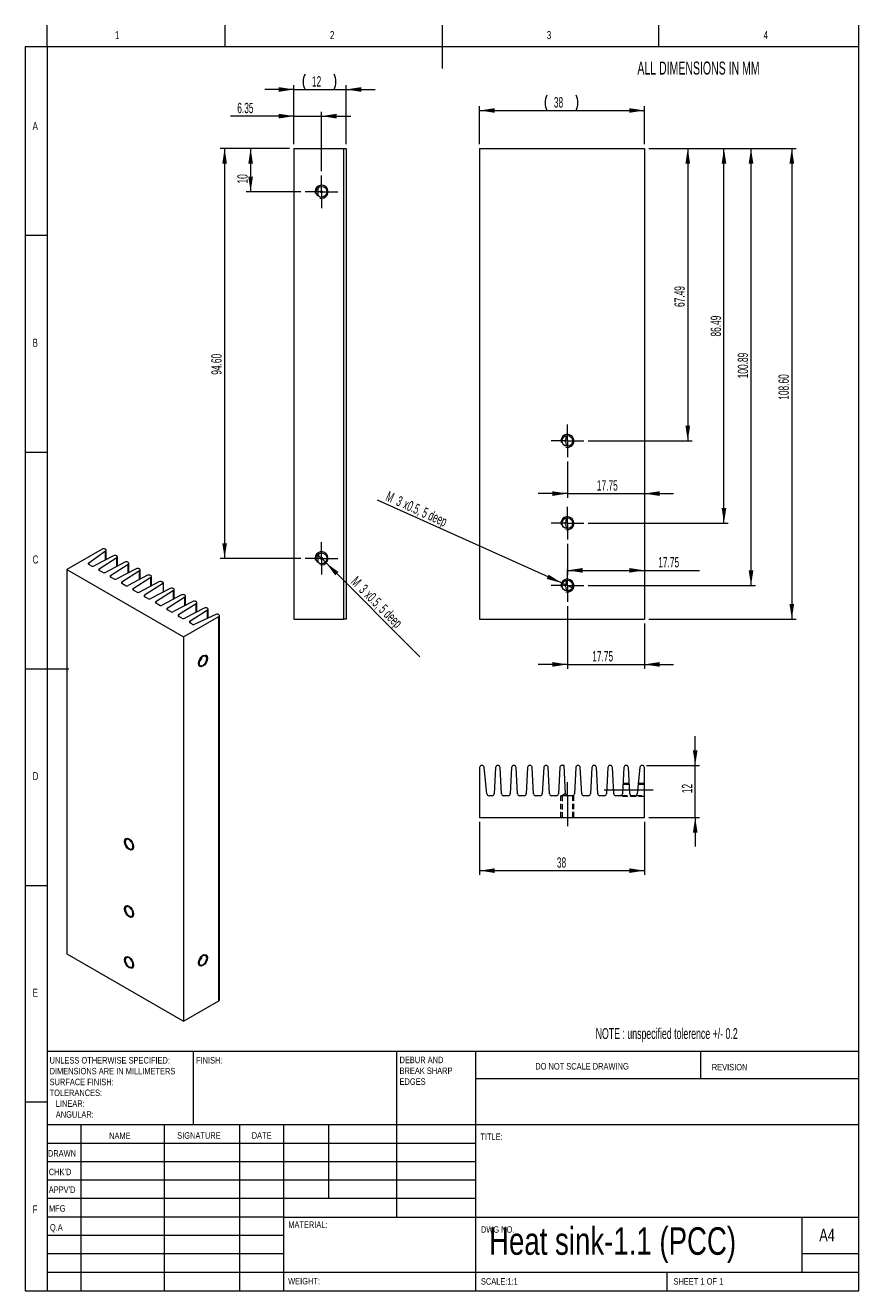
# Model space of a CAD drawing. Header units: millimetres. Extents: x 13 to 205, y 5 to 297.
import ezdxf

# ---------------------------------------------------------------- set-up
doc = ezdxf.new("R2010")
doc.units = ezdxf.units.MM
doc.linetypes.add('CENTERX2', pattern=[20.32, 12.7, -2.54, 2.54, -2.54])
doc.linetypes.add('HIDDEN', pattern=[1.905, 1.27, -0.635])
doc.styles.add('SLDTEXTSTYLE0', font='TXT', dxfattribs={"width": 0.605})
doc.styles.add('SLDTEXTSTYLE1', font='TXT', dxfattribs={"width": 0.75})
doc.styles.add('SLDTEXTSTYLE2', font='TXT', dxfattribs={"width": 0.6875})
doc.dimstyles.new('SLDDIMSTYLE0', dxfattribs={"dimtxt": 2.311487, "dimasz": 3.5, "dimexe": 0, "dimexo": 0.0625, "dimgap": 0.577872, "dimtad": 2, "dimrnd": 1e-09, "dimzin": 12, "dimdsep": 46, "dimtxsty": 'SLDTEXTSTYLE0', "dimsah": 1, "dimcen": 0.09, "dimadec": 0, "dimazin": 0, "dimtfac": 1, "dimtofl": 0, "dimtmove": 0, "dimatfit": 3, "dimfxl": 1, "dimtolj": 1, "dimtzin": 12, "dimarcsym": 0})
doc.dimstyles.new('SLDDIMSTYLE1', dxfattribs={"dimtxt": 2.311487, "dimasz": 3.5, "dimexe": 0, "dimexo": 0.0625, "dimgap": 0.577872, "dimtad": 2, "dimrnd": 1e-09, "dimzin": 12, "dimdsep": 46, "dimtxsty": 'SLDTEXTSTYLE0', "dimsah": 1, "dimcen": 0.09, "dimadec": 0, "dimazin": 0, "dimtfac": 1, "dimtofl": 0, "dimtmove": 0, "dimatfit": 3, "dimfxl": 1, "dimtolj": 1, "dimtzin": 12, "dimarcsym": 0})
doc.dimstyles.new('SLDDIMSTYLE2', dxfattribs={"dimtxt": 2.311487, "dimasz": 3.5, "dimexe": 0, "dimexo": 0.0625, "dimgap": 0.577872, "dimtad": 2, "dimrnd": 1e-09, "dimzin": 4, "dimdsep": 46, "dimtxsty": 'SLDTEXTSTYLE0', "dimsah": 1, "dimcen": 0.09, "dimadec": 0, "dimazin": 0, "dimtfac": 1, "dimtofl": 0, "dimtmove": 0, "dimatfit": 3, "dimfxl": 1, "dimtolj": 1, "dimtzin": 12, "dimarcsym": 0})
doc.dimstyles.new('SLDDIMSTYLE3', dxfattribs={"dimtxt": 2.311487, "dimasz": 3.5, "dimexe": 0, "dimexo": 0.0625, "dimgap": 0.577872, "dimtad": 2, "dimrnd": 1e-09, "dimzin": 12, "dimdsep": 46, "dimtxsty": 'SLDTEXTSTYLE0', "dimsah": 1, "dimcen": 0.09, "dimadec": 0, "dimazin": 0, "dimtfac": 1, "dimtmove": 0, "dimatfit": 3, "dimfxl": 1, "dimtolj": 1, "dimtzin": 12, "dimarcsym": 0})

# ---------------------------------------------------------------- blocks, each defined once
blk = doc.blocks.new('SW_NOTE_0')
at = {"color": 0, "linetype": 'Continuous', "lineweight": 0, "char_height": 1.5, "attachment_point": 1, "style": 'SLDTEXTSTYLE1'}
for s, insert in [('DEBUR AND ', (0, 1.93)), ('BREAK SHARP ', (0, -0.57)), ('EDGES', (0, -3.07))]:
    blk.add_mtext(s, dxfattribs=dict(at, insert=insert))
blk = doc.blocks.new('SW_NOTE_1')
at = {"color": 0, "linetype": 'Continuous', "lineweight": 0, "char_height": 1.5, "attachment_point": 1, "style": 'SLDTEXTSTYLE1'}
for s, insert in [('UNLESS OTHERWISE SPECIFIED:', (0, 1.93)), ('DIMENSIONS ARE IN MILLIMETERS', (0, -0.57)), ('TOLERANCES:', (0, -5.57)), ('SURFACE FINISH:', (0, -3.07)), ('   LINEAR:', (0, -8.07)), ('   ANGULAR:', (0, -10.57))]:
    blk.add_mtext(s, dxfattribs=dict(at, insert=insert))
blk = doc.blocks.new('*D3')
at = {"color": 7, "linetype": 'Continuous', "lineweight": 0}
for p, q in [((117.58, 113.2), (117.58, 100.93)), ((155.58, 113.2), (155.58, 100.93)), ((117.58, 101.93), (155.58, 101.93))]:
    blk.add_line(p, q, dxfattribs=at)
for points in [[(117.58, 101.93), (121.08, 101.39), (121.08, 102.47)], [(155.58, 101.93), (152.08, 102.47), (152.08, 101.39)]]:
    blk.add_solid(points, dxfattribs=at)
at = {"color": 7, "linetype": 'Continuous', "lineweight": 0, "insert": (135.4, 105), "char_height": 2.381, "attachment_point": 1, "style": 'SLDTEXTSTYLE0'}
blk.add_mtext('38', dxfattribs=at)
blk = doc.blocks.new('*D4')
at = {"color": 7, "linetype": 'Continuous', "lineweight": 0}
for p, q in [((167.3, 126.2), (167.3, 132.93)), ((156.03, 126.2), (168.3, 126.2)), ((167.3, 114.2), (167.3, 126.2)), ((156.58, 114.2), (168.3, 114.2)), ((167.3, 114.2), (167.3, 107.47))]:
    blk.add_line(p, q, dxfattribs=at)
for points in [[(167.3, 126.2), (167.84, 129.7), (166.76, 129.7)], [(167.3, 114.2), (166.76, 110.7), (167.84, 110.7)]]:
    blk.add_solid(points, dxfattribs=at)
at = {"color": 7, "linetype": 'Continuous', "lineweight": 0, "insert": (164.23, 119.8), "char_height": 2.381, "attachment_point": 1, "rotation": 90, "style": 'SLDTEXTSTYLE0'}
blk.add_mtext('12', dxfattribs=at)
blk = doc.blocks.new('*D5')
at = {"color": 7, "linetype": 'Continuous', "lineweight": 0}
for p, q in [((156.58, 268.59), (190.58, 268.59)), ((189.58, 268.59), (189.58, 159.99)), ((156.58, 159.99), (190.58, 159.99))]:
    blk.add_line(p, q, dxfattribs=at)
for points in [[(189.58, 268.59), (189.04, 265.09), (190.12, 265.09)], [(189.58, 159.99), (190.12, 163.49), (189.04, 163.49)]]:
    blk.add_solid(points, dxfattribs=at)
at = {"color": 7, "linetype": 'Continuous', "lineweight": 0, "insert": (186.51, 210.59), "char_height": 2.381, "attachment_point": 1, "rotation": 90, "style": 'SLDTEXTSTYLE0'}
blk.add_mtext('108.60', dxfattribs=at)
blk = doc.blocks.new('*D6')
at = {"color": 7, "linetype": 'Continuous', "lineweight": 0}
for p, q in [((156.58, 268.59), (166.58, 268.59)), ((165.58, 268.59), (165.58, 201.1)), ((142.58, 201.1), (166.58, 201.1))]:
    blk.add_line(p, q, dxfattribs=at)
for points in [[(165.58, 268.59), (165.04, 265.09), (166.12, 265.09)], [(165.58, 201.1), (166.12, 204.6), (165.04, 204.6)]]:
    blk.add_solid(points, dxfattribs=at)
at = {"color": 7, "linetype": 'Continuous', "lineweight": 0, "insert": (162.51, 232), "char_height": 2.381, "attachment_point": 1, "rotation": 90, "style": 'SLDTEXTSTYLE0'}
blk.add_mtext('67.49', dxfattribs=at)
blk = doc.blocks.new('*D7')
at = {"color": 7, "linetype": 'Continuous', "lineweight": 0}
for p, q in [((156.58, 268.59), (174.93, 268.59)), ((173.93, 182.1), (173.93, 268.59)), ((142.58, 182.1), (174.93, 182.1))]:
    blk.add_line(p, q, dxfattribs=at)
for points in [[(173.93, 268.59), (173.4, 265.09), (174.47, 265.09)], [(173.93, 182.1), (174.47, 185.6), (173.4, 185.6)]]:
    blk.add_solid(points, dxfattribs=at)
at = {"color": 7, "linetype": 'Continuous', "lineweight": 0, "insert": (170.86, 225.18), "char_height": 2.381, "attachment_point": 1, "rotation": 90, "style": 'SLDTEXTSTYLE0'}
blk.add_mtext('86.49', dxfattribs=at)
blk = doc.blocks.new('*D8')
at = {"color": 7, "linetype": 'Continuous', "lineweight": 0}
for p, q in [((156.58, 268.59), (181.17, 268.59)), ((180.17, 167.7), (180.17, 268.59)), ((142.58, 167.7), (181.17, 167.7))]:
    blk.add_line(p, q, dxfattribs=at)
for points in [[(180.17, 268.59), (179.63, 265.09), (180.71, 265.09)], [(180.17, 167.7), (180.71, 171.2), (179.63, 171.2)]]:
    blk.add_solid(points, dxfattribs=at)
at = {"color": 7, "linetype": 'Continuous', "lineweight": 0, "insert": (177.1, 215.54), "char_height": 2.381, "attachment_point": 1, "rotation": 90, "style": 'SLDTEXTSTYLE0'}
blk.add_mtext('100.89', dxfattribs=at)
blk = doc.blocks.new('*D9')
at = {"color": 7, "linetype": 'Continuous', "lineweight": 0}
for p, q in [((137.83, 196.35), (137.83, 187.94)), ((137.83, 188.94), (131.1, 188.94)), ((137.83, 188.94), (155.58, 188.94)), ((155.58, 188.94), (162.31, 188.94))]:
    blk.add_line(p, q, dxfattribs=at)
for points in [[(137.83, 188.94), (134.33, 189.48), (134.33, 188.4)], [(155.58, 188.94), (159.08, 188.4), (159.08, 189.48)]]:
    blk.add_solid(points, dxfattribs=at)
at = {"color": 7, "linetype": 'Continuous', "lineweight": 0, "insert": (144.61, 192.01), "char_height": 2.381, "attachment_point": 1, "style": 'SLDTEXTSTYLE0'}
blk.add_mtext('17.75', dxfattribs=at)
blk = doc.blocks.new('*D10')
at = {"color": 7, "linetype": 'Continuous', "lineweight": 0}
for p, q in [((137.83, 162.95), (137.83, 148.52)), ((155.58, 158.99), (155.58, 148.52)), ((137.83, 149.52), (131.1, 149.52)), ((137.83, 149.52), (155.58, 149.52)), ((155.58, 149.52), (162.31, 149.52))]:
    blk.add_line(p, q, dxfattribs=at)
for points in [[(137.83, 149.52), (134.33, 150.06), (134.33, 148.98)], [(155.58, 149.52), (159.08, 148.98), (159.08, 150.06)]]:
    blk.add_solid(points, dxfattribs=at)
at = {"color": 7, "linetype": 'Continuous', "lineweight": 0, "insert": (143.55, 152.59), "char_height": 2.381, "attachment_point": 1, "style": 'SLDTEXTSTYLE0'}
blk.add_mtext('17.75', dxfattribs=at)
blk = doc.blocks.new('*D11')
at = {"color": 7, "linetype": 'Continuous', "lineweight": 0}
for p, q in [((137.83, 177.35), (137.83, 170.22)), ((137.83, 171.22), (155.58, 171.22)), ((155.58, 171.22), (168.3, 171.22))]:
    blk.add_line(p, q, dxfattribs=at)
for points in [[(137.83, 171.22), (141.33, 170.69), (141.33, 171.76)], [(155.58, 171.22), (152.08, 171.76), (152.08, 170.69)]]:
    blk.add_solid(points, dxfattribs=at)
at = {"color": 7, "linetype": 'Continuous', "lineweight": 0, "insert": (158.78, 174.29), "char_height": 2.381, "attachment_point": 1, "style": 'SLDTEXTSTYLE0'}
blk.add_mtext('17.75', dxfattribs=at)
blk = doc.blocks.new('*D12')
at = {"color": 7, "linetype": 'Continuous', "lineweight": 0}
for q in [(93.99, 187.44), (139.2, 167.08)]:
    blk.add_line((136.46, 168.32), q, dxfattribs=at)
blk.add_solid([(136.46, 168.32), (133.49, 170.24), (133.05, 169.26)], dxfattribs=at)
at = {"color": 7, "linetype": 'Continuous', "lineweight": 0, "attachment_point": 1, "rotation": 335.7555, "style": 'SLDTEXTSTYLE0'}
for s, insert, char_height in [('M', (96.69, 189.59), 2.38), ('3', (99.1, 188.5), 2.38), ('x0.5, 5 deep', (100.71, 187.78), 2.3813)]:
    blk.add_mtext(s, dxfattribs=dict(at, insert=insert, char_height=char_height))
blk = doc.blocks.new('*D13')
at = {"color": 7, "linetype": 'Continuous', "lineweight": 0}
for p, q in [((117.58, 269.59), (117.58, 278.34)), ((155.58, 269.59), (155.58, 278.34)), ((117.58, 277.34), (155.58, 277.34))]:
    blk.add_line(p, q, dxfattribs=at)
for centre, start, end in [((136.66, 279.12), 153.4349, 206.5651), ((136.26, 279.12), 333.4349, 26.5651)]:
    blk.add_arc(centre, 3.97, start, end, dxfattribs=at)
for points in [[(117.58, 277.34), (121.08, 276.81), (121.08, 277.88)], [(155.58, 277.34), (152.08, 277.88), (152.08, 276.81)]]:
    blk.add_solid(points, dxfattribs=at)
at = {"color": 7, "linetype": 'Continuous', "lineweight": 0, "insert": (134.7, 280.41), "char_height": 2.381, "attachment_point": 1, "style": 'SLDTEXTSTYLE0'}
blk.add_mtext('38', dxfattribs=at)
blk = doc.blocks.new('SW_CENTERMARKSYMBOL_0')
at = {"color": 0, "linetype": 'Continuous', "lineweight": 0}
for p, q in [((0, 2.5), (0, 3.75)), ((-2.5, 0), (-3.75, 0)), ((0, 0), (-2.5, 0)), ((0, 0), (0, 2.5)), ((0, 0), (0, -2.5)), ((0, 0), (2.5, 0)), ((2.5, 0), (3.75, 0)), ((0, -2.5), (0, -3.75))]:
    blk.add_line(p, q, dxfattribs=at)
blk = doc.blocks.new('SW_CENTERMARKSYMBOL_1')
at = {"color": 0, "linetype": 'Continuous', "lineweight": 0}
for p, q in [((0, 2.5), (0, 3.75)), ((-2.5, 0), (-3.75, 0)), ((0, 0), (-2.5, 0)), ((0, 0), (0, 2.5)), ((0, 0), (0, -2.5)), ((0, 0), (2.5, 0)), ((2.5, 0), (3.75, 0)), ((0, -2.5), (0, -3.75))]:
    blk.add_line(p, q, dxfattribs=at)
blk = doc.blocks.new('SW_CENTERMARKSYMBOL_2')
at = {"color": 0, "linetype": 'Continuous', "lineweight": 0}
for p, q in [((0, 2.5), (0, 3.75)), ((-2.5, 0), (-3.75, 0)), ((0, 0), (-2.5, 0)), ((0, 0), (0, 2.5)), ((0, 0), (0, -2.5)), ((0, 0), (2.5, 0)), ((2.5, 0), (3.75, 0)), ((0, -2.5), (0, -3.75))]:
    blk.add_line(p, q, dxfattribs=at)
blk = doc.blocks.new('*D17')
at = {"color": 7, "linetype": 'Continuous', "lineweight": 0}
for p, q in [((74.76, 282.19), (68.03, 282.19)), ((74.76, 269.59), (74.76, 283.19)), ((74.76, 282.19), (86.76, 282.19)), ((86.76, 269.59), (86.76, 283.19)), ((86.76, 282.19), (93.5, 282.19))]:
    blk.add_line(p, q, dxfattribs=at)
for centre, start, end in [((80.86, 283.97), 153.4349, 206.5651), ((80.47, 283.97), 333.4349, 26.5651)]:
    blk.add_arc(centre, 3.97, start, end, dxfattribs=at)
for points in [[(74.76, 282.19), (71.26, 282.73), (71.26, 281.66)], [(86.76, 282.19), (90.26, 281.66), (90.26, 282.73)]]:
    blk.add_solid(points, dxfattribs=at)
at = {"color": 7, "linetype": 'Continuous', "lineweight": 0, "insert": (78.9, 285.26), "char_height": 2.381, "attachment_point": 1, "style": 'SLDTEXTSTYLE0'}
blk.add_mtext('12', dxfattribs=at)
blk = doc.blocks.new('*D18')
at = {"color": 7, "linetype": 'Continuous', "lineweight": 0}
for p, q in [((73.76, 268.59), (63.76, 268.59)), ((64.76, 268.59), (64.76, 258.59)), ((76.36, 258.59), (63.76, 258.59))]:
    blk.add_line(p, q, dxfattribs=at)
for points in [[(64.76, 268.59), (64.23, 265.09), (65.3, 265.09)], [(64.76, 258.59), (65.3, 262.09), (64.23, 262.09)]]:
    blk.add_solid(points, dxfattribs=at)
at = {"color": 7, "linetype": 'Continuous', "lineweight": 0, "insert": (61.69, 260.49), "char_height": 2.381, "attachment_point": 1, "rotation": 90, "style": 'SLDTEXTSTYLE0'}
blk.add_mtext('10', dxfattribs=at)
blk = doc.blocks.new('*D19')
at = {"color": 7, "linetype": 'Continuous', "lineweight": 0}
for p, q in [((73.76, 268.59), (57.76, 268.59)), ((58.76, 268.59), (58.76, 173.99)), ((76.36, 173.99), (57.76, 173.99))]:
    blk.add_line(p, q, dxfattribs=at)
for points in [[(58.76, 268.59), (58.23, 265.09), (59.3, 265.09)], [(58.76, 173.99), (59.3, 177.49), (58.23, 177.49)]]:
    blk.add_solid(points, dxfattribs=at)
at = {"color": 7, "linetype": 'Continuous', "lineweight": 0, "insert": (55.69, 216.37), "char_height": 2.381, "attachment_point": 1, "rotation": 90, "style": 'SLDTEXTSTYLE0'}
blk.add_mtext('94.60', dxfattribs=at)
blk = doc.blocks.new('*D20')
at = {"color": 7, "linetype": 'Continuous', "lineweight": 0}
for q in [(80.05, 175.05), (103.82, 151.29)]:
    blk.add_line((82.18, 172.93), q, dxfattribs=at)
blk.add_solid([(82.18, 172.93), (84.27, 170.07), (85.03, 170.84)], dxfattribs=at)
at = {"color": 7, "linetype": 'Continuous', "lineweight": 0, "attachment_point": 1, "rotation": 315, "style": 'SLDTEXTSTYLE0'}
for s, insert, char_height in [('M', (89.4, 170.04), 2.38), ('3', (91.27, 168.17), 2.38), ('x0.5, 5 deep', (92.52, 166.92), 2.3813)]:
    blk.add_mtext(s, dxfattribs=dict(at, insert=insert, char_height=char_height))
blk = doc.blocks.new('*D21')
at = {"color": 7, "linetype": 'Continuous', "lineweight": 0}
for p, q in [((74.76, 276.04), (60.09, 276.04)), ((74.76, 269.59), (74.76, 277.04)), ((74.76, 276.04), (81.11, 276.04)), ((81.11, 263.34), (81.11, 277.04)), ((81.11, 276.04), (87.85, 276.04))]:
    blk.add_line(p, q, dxfattribs=at)
for points in [[(74.76, 276.04), (71.26, 276.58), (71.26, 275.5)], [(81.11, 276.04), (84.61, 275.5), (84.61, 276.58)]]:
    blk.add_solid(points, dxfattribs=at)
at = {"color": 7, "linetype": 'Continuous', "lineweight": 0, "insert": (61.68, 279.11), "char_height": 2.381, "attachment_point": 1, "style": 'SLDTEXTSTYLE0'}
blk.add_mtext('6.35', dxfattribs=at)
blk = doc.blocks.new('SW_CENTERMARKSYMBOL_3')
at = {"color": 0, "linetype": 'Continuous', "lineweight": 0}
for p, q in [((0, 2.5), (0, 3.75)), ((-2.5, 0), (-3.75, 0)), ((0, 0), (-2.5, 0)), ((0, 0), (0, 2.5)), ((0, 0), (0, -2.5)), ((0, 0), (2.5, 0)), ((2.5, 0), (3.75, 0)), ((0, -2.5), (0, -3.75))]:
    blk.add_line(p, q, dxfattribs=at)
blk = doc.blocks.new('SW_CENTERMARKSYMBOL_4')
at = {"color": 0, "linetype": 'Continuous', "lineweight": 0}
for p, q in [((0, 2.5), (0, 3.75)), ((-2.5, 0), (-3.75, 0)), ((0, 0), (-2.5, 0)), ((0, 0), (0, 2.5)), ((0, 0), (0, -2.5)), ((0, 0), (2.5, 0)), ((2.5, 0), (3.75, 0)), ((0, -2.5), (0, -3.75))]:
    blk.add_line(p, q, dxfattribs=at)

msp = doc.modelspace()

# ---------------------------------------------------------------- linework, layer by layer
at = {"color": 7, "linetype": 'Continuous', "lineweight": 0}
for p, q in [((17.8, 292), (17.8, 297)), ((58.9, 292), (58.9, 297)), ((108.9, 297), (108.9, 287)), ((158.9, 292), (158.9, 297)), ((205, 292), (205, 297)), ((12.8, 292), (12.8, 5)), ((17.8, 292), (12.8, 292)), ((17.8, 292), (17.8, 5)), ((205, 292), (17.8, 292)), ((205, 5), (205, 292)), ((17.8, 248.5), (12.8, 248.5)), ((12.8, 198.5), (17.8, 198.5)), ((12.8, 148.5), (22.8, 148.5)), ((12.8, 98.5), (17.8, 98.5)), ((17.8, 60.25), (205, 60.25)), ((17.8, 60.25), (17.8, 5)), ((17.8, 60.25), (17.8, 5)), ((51.6, 43.25), (51.6, 60.25)), ((98.4, 60.25), (98.4, 22)), ((116.6, 60.25), (116.6, 5)), ((168.6, 53.875), (168.6, 60.25)), ((205, 53.875), (116.6, 53.875)), ((17.8, 48.5), (12.8, 48.5)), ((205, 43.25), (17.8, 43.25)), ((25.6, 43.25), (25.6, 5)), ((44.791, 43.25), (44.791, 5)), ((62.199, 43.25), (62.199, 5)), ((72.4, 5), (72.4, 43.25)), ((82.8, 26.25), (82.8, 43.25)), ((116.6, 39), (17.8, 39)), ((116.6, 34.75), (17.8, 34.75)), ((116.6, 30.5), (17.8, 30.5)), ((116.6, 26.25), (17.8, 26.25)), ((72.4, 22), (17.8, 22)), ((72.4, 22), (205, 22)), ((192, 9.25), (192, 22)), ((72.4, 17.75), (17.8, 17.75)), ((72.4, 13.5), (17.8, 13.5)), ((205, 13.5), (192, 13.5)), ((17.8, 9.25), (205, 9.25)), ((160.8, 5), (160.8, 9.25)), ((12.8, 5), (17.8, 5)), ((17.8, 5), (205, 5))]:
    msp.add_line(p, q, dxfattribs=at)
at = {"color": 7, "linetype": 'Continuous', "lineweight": 15}
for p, q in [((74.764, 268.59), (74.764, 159.99)), ((74.764, 268.59), (86.264, 268.59)), ((86.264, 159.99), (86.264, 268.59)), ((86.264, 268.59), (86.764, 268.59)), ((86.764, 268.59), (86.764, 159.99)), ((117.579, 268.59), (155.579, 268.59)), ((117.579, 268.59), (117.579, 159.99)), ((155.579, 268.59), (155.579, 159.99)), ((30.537, 176.101), (22.405, 171.406)), ((27.451, 172.941), (31.314, 175.694)), ((31.279, 176.08), (31.244, 176.101)), ((31.425, 173.713), (31.425, 175.876)), ((27.962, 172.28), (27.486, 172.555)), ((33.154, 174.611), (28.65, 172.27)), ((29.841, 171.582), (33.896, 174.183)), ((35.77, 173.101), (31.266, 170.76)), ((32.457, 170.072), (36.512, 172.672)), ((33.878, 174.58), (33.842, 174.601)), ((34.025, 172.193), (34.025, 174.376)), ((36.494, 173.069), (36.458, 173.09)), ((36.641, 170.683), (36.641, 172.865)), ((22.405, 171.406), (22.405, 82.73)), ((22.405, 171.406), (49.275, 155.894)), ((30.578, 170.77), (29.859, 171.185)), ((33.194, 169.26), (32.475, 169.675)), ((38.387, 171.59), (33.883, 169.249)), ((35.073, 168.562), (39.129, 171.162)), ((41.003, 170.08), (36.499, 167.739)), ((37.69, 167.051), (41.745, 169.651)), ((39.111, 171.559), (39.075, 171.58)), ((39.257, 169.173), (39.257, 171.355)), ((41.727, 170.049), (41.691, 170.07)), ((41.873, 167.662), (41.873, 169.845)), ((35.811, 167.749), (35.091, 168.165)), ((38.427, 166.239), (37.708, 166.654)), ((43.619, 168.57), (39.115, 166.228)), ((40.306, 165.541), (44.679, 168.345)), ((46.235, 167.059), (41.731, 164.718)), ((42.922, 164.031), (46.978, 166.631)), ((44.679, 168.345), (44.307, 168.559)), ((44.679, 166.25), (44.679, 168.345)), ((46.96, 167.028), (46.924, 167.049)), ((47.106, 164.641), (47.106, 166.824)), ((41.043, 164.729), (40.324, 165.144)), ((43.66, 163.218), (42.94, 163.633)), ((48.852, 165.549), (44.348, 163.208)), ((45.539, 162.52), (49.594, 165.12)), ((51.468, 164.039), (46.964, 161.697)), ((48.155, 161.01), (52.21, 163.61)), ((49.576, 165.518), (49.54, 165.538)), ((49.722, 163.131), (49.722, 165.314)), ((52.192, 164.007), (52.156, 164.028)), ((52.339, 161.621), (52.339, 163.803)), ((46.276, 161.708), (45.557, 162.123)), ((48.892, 160.197), (48.173, 160.613)), ((54.084, 162.528), (49.58, 160.187)), ((50.771, 159.5), (54.827, 162.1)), ((56.703, 161.038), (51.933, 158.808)), ((54.808, 162.497), (54.772, 162.518)), ((54.955, 160.22), (54.955, 162.293)), ((57.407, 160.997), (57.372, 161.017)), ((57.553, 72.117), (57.553, 160.793)), ((49.275, 155.894), (57.407, 160.589)), ((51.265, 158.828), (50.789, 159.102)), ((57.407, 71.912), (57.407, 160.589)), ((74.764, 159.99), (86.264, 159.99)), ((86.764, 159.99), (86.264, 159.99)), ((117.579, 159.99), (155.579, 159.99)), ((49.275, 155.894), (49.275, 67.218)), ((117.579, 125.704), (117.579, 114.204)), ((118.129, 126.204), (118.079, 126.204)), ((119.268, 119.651), (118.626, 125.756)), ((121.254, 125.73), (120.937, 119.677)), ((121.805, 126.204), (121.754, 126.204)), ((122.621, 119.677), (122.304, 125.73)), ((124.954, 125.73), (124.637, 119.677)), ((125.505, 126.204), (125.454, 126.204)), ((126.321, 119.677), (126.004, 125.73)), ((128.654, 125.73), (128.337, 119.677)), ((129.205, 126.204), (129.154, 126.204)), ((130.021, 119.677), (129.704, 125.73)), ((132.354, 125.73), (132.037, 119.677)), ((132.905, 126.204), (132.854, 126.204)), ((133.721, 119.677), (133.404, 125.73)), ((136.054, 125.73), (135.737, 119.677)), ((137.079, 126.204), (136.554, 126.204)), ((137.421, 119.677), (137.079, 126.204)), ((139.754, 125.73), (139.437, 119.677)), ((140.305, 126.204), (140.254, 126.204)), ((141.121, 119.677), (140.804, 125.73)), ((143.454, 125.73), (143.137, 119.677)), ((144.005, 126.204), (143.954, 126.204)), ((144.821, 119.677), (144.504, 125.73)), ((147.154, 125.73), (146.837, 119.677)), ((147.705, 126.204), (147.654, 126.204)), ((148.521, 119.677), (148.204, 125.73)), ((150.854, 125.73), (150.537, 119.677)), ((151.405, 126.204), (151.354, 126.204)), ((152.221, 119.677), (151.904, 125.73)), ((154.532, 125.756), (153.89, 119.651)), ((155.079, 126.204), (155.029, 126.204)), ((155.579, 114.204), (155.579, 125.704)), ((120.438, 119.204), (119.765, 119.204)), ((124.138, 119.204), (123.12, 119.204)), ((127.838, 119.204), (126.82, 119.204)), ((131.538, 119.204), (130.52, 119.204)), ((135.238, 119.204), (134.22, 119.204)), ((138.938, 119.204), (137.92, 119.204)), ((139.056, 119.218), (139.046, 119.223)), ((142.638, 119.204), (141.62, 119.204)), ((146.338, 119.204), (145.32, 119.204)), ((150.038, 119.204), (149.02, 119.204)), ((153.393, 119.204), (152.72, 119.204)), ((117.579, 114.204), (155.579, 114.204)), ((22.405, 82.73), (49.275, 67.218)), ((49.275, 67.218), (57.407, 71.912))]:
    msp.add_line(p, q, dxfattribs=at)
at = {"color": 110, "linetype": 'Continuous', "lineweight": 15}
for p, q in [((80.238, 259.482), (80.238, 257.699)), ((31.314, 173.655), (31.314, 175.694)), ((27.451, 172.941), (27.451, 172.577)), ((33.896, 172.127), (33.896, 174.183)), ((36.512, 170.616), (36.512, 172.672)), ((80.238, 174.882), (80.238, 173.099)), ((29.841, 171.582), (29.841, 171.196)), ((32.457, 170.072), (32.457, 169.686)), ((39.129, 169.106), (39.129, 171.162)), ((41.745, 167.595), (41.745, 169.651)), ((35.073, 168.562), (35.073, 168.175)), ((37.69, 167.051), (37.69, 166.665)), ((46.978, 164.575), (46.978, 166.631)), ((40.306, 165.541), (40.306, 165.155)), ((42.922, 164.031), (42.922, 163.644)), ((49.594, 163.064), (49.594, 165.12)), ((52.21, 161.554), (52.21, 163.61)), ((45.539, 162.52), (45.539, 162.134)), ((48.155, 161.01), (48.155, 160.624)), ((54.827, 160.16), (54.827, 162.1)), ((50.771, 159.5), (50.771, 159.113))]:
    msp.add_line(p, q, dxfattribs=at)
at = {"color": 7, "linetype": 'CENTERX2', "lineweight": 0}
for p, q in [((137.829, 119.204), (137.829, 122.383)), ((146.328, 120.554), (157.579, 120.554)), ((137.829, 119.204), (137.829, 112.204))]:
    msp.add_line(p, q, dxfattribs=at)
at = {"color": 7, "linetype": 'HIDDEN', "lineweight": 0}
for p, q in [((148.463, 120.779), (148.328, 120.554)), ((148.328, 120.554), (148.489, 120.285)), ((152.11, 121.804), (150.648, 121.804)), ((152.097, 122.054), (150.662, 122.054)), ((152.097, 122.054), (150.662, 122.054)), ((155.579, 121.804), (154.117, 121.804)), ((155.579, 122.054), (154.143, 122.054)), ((155.579, 122.054), (154.143, 122.054)), ((136.329, 114.204), (136.329, 119.204)), ((139.329, 119.204), (136.329, 119.204)), ((136.329, 114.204), (136.329, 119.204)), ((139.329, 119.204), (136.329, 119.204)), ((136.329, 114.204), (136.329, 119.204)), ((139.329, 119.204), (136.329, 119.204)), ((137.418, 119.707), (136.579, 119.204)), ((137.92, 119.204), (136.579, 119.204)), ((136.579, 119.204), (136.579, 114.204)), ((139.079, 119.204), (138.938, 119.204)), ((139.079, 119.204), (139.056, 119.218)), ((139.079, 114.204), (139.079, 119.204)), ((139.329, 114.204), (139.329, 119.204)), ((139.329, 114.204), (139.329, 119.204)), ((139.329, 114.204), (139.329, 119.204)), ((150.341, 119.304), (152.417, 119.304)), ((150.579, 119.054), (150.579, 119.304)), ((150.579, 119.054), (150.579, 119.304)), ((155.579, 119.054), (150.579, 119.054)), ((155.579, 119.054), (150.579, 119.054)), ((153.701, 119.304), (155.579, 119.304))]:
    msp.add_line(p, q, dxfattribs=at)
at = {"color": 7, "linetype": 'Continuous', "lineweight": 15, "flags": 128}
for points in [[(31.314, 175.694), (31.365, 175.738), (31.401, 175.787), (31.421, 175.838), (31.425, 175.891), (31.412, 175.943), (31.382, 175.994), (31.338, 176.04), (31.279, 176.08)], [(27.486, 172.555), (27.428, 172.596), (27.383, 172.642), (27.354, 172.692), (27.34, 172.744), (27.344, 172.797), (27.364, 172.848), (27.4, 172.897), (27.451, 172.941)], [(54.649, 150.831), (54.619, 151.078), (54.531, 151.273), (54.39, 151.404), (54.207, 151.46), (53.994, 151.439), (53.765, 151.342), (53.536, 151.175), (53.323, 150.95), (53.14, 150.682), (53, 150.39), (52.911, 150.092), (52.881, 149.811), (52.911, 149.564), (53, 149.369), (53.14, 149.239), (53.323, 149.182), (53.536, 149.203), (53.765, 149.3), (53.994, 149.467), (54.207, 149.692), (54.39, 149.96), (54.531, 150.253), (54.619, 150.55), (54.649, 150.831)], [(37.608, 107.521), (37.578, 107.803), (37.489, 108.1), (37.349, 108.393), (37.166, 108.661), (36.953, 108.886), (36.724, 109.052), (36.495, 109.15), (36.282, 109.171), (36.099, 109.114), (35.958, 108.984), (35.87, 108.789), (35.84, 108.542), (35.87, 108.26), (35.958, 107.963), (36.099, 107.671), (36.282, 107.403), (36.495, 107.178), (36.724, 107.011), (36.953, 106.914), (37.166, 106.893), (37.349, 106.949), (37.489, 107.079), (37.578, 107.275), (37.608, 107.521)], [(37.608, 92.007), (37.578, 92.289), (37.489, 92.586), (37.349, 92.878), (37.166, 93.146), (36.953, 93.371), (36.724, 93.538), (36.495, 93.635), (36.282, 93.657), (36.099, 93.6), (35.958, 93.47), (35.87, 93.274), (35.84, 93.028), (35.87, 92.746), (35.958, 92.449), (36.099, 92.157), (36.282, 91.889), (36.495, 91.664), (36.724, 91.497), (36.953, 91.399), (37.166, 91.378), (37.349, 91.435), (37.489, 91.565), (37.578, 91.76), (37.608, 92.007)], [(37.608, 80.249), (37.578, 80.531), (37.489, 80.828), (37.349, 81.12), (37.166, 81.388), (36.953, 81.613), (36.724, 81.78), (36.495, 81.877), (36.282, 81.898), (36.099, 81.842), (35.958, 81.711), (35.87, 81.516), (35.84, 81.27), (35.87, 80.988), (35.958, 80.691), (36.099, 80.398), (36.282, 80.13), (36.495, 79.905), (36.724, 79.739), (36.953, 79.641), (37.166, 79.62), (37.349, 79.677), (37.489, 79.807), (37.578, 80.002), (37.608, 80.249)], [(54.649, 81.752), (54.619, 81.999), (54.531, 82.194), (54.39, 82.324), (54.207, 82.381), (53.994, 82.36), (53.765, 82.262), (53.536, 82.096), (53.323, 81.871), (53.14, 81.603), (53, 81.31), (52.911, 81.013), (52.881, 80.732), (52.911, 80.485), (53, 80.29), (53.14, 80.159), (53.323, 80.103), (53.536, 80.124), (53.765, 80.221), (53.994, 80.388), (54.207, 80.613), (54.39, 80.881), (54.531, 81.173), (54.619, 81.47), (54.649, 81.752)]]:
    msp.add_lwpolyline(points, dxfattribs=at)
at = {"color": 7, "linetype": 'Continuous', "lineweight": 0, "flags": 128}
for points in [[(54.826, 150.933), (54.745, 150.418), (54.515, 149.888), (54.171, 149.424), (53.765, 149.096), (53.359, 148.955), (53.015, 149.022), (52.785, 149.287), (52.704, 149.709), (52.785, 150.224), (53.015, 150.754), (53.359, 151.218), (53.765, 151.546), (54.171, 151.687), (54.515, 151.62), (54.745, 151.356), (54.826, 150.933)], [(36.724, 106.807), (36.318, 107.134), (35.974, 107.599), (35.744, 108.129), (35.663, 108.644), (35.744, 109.066), (35.974, 109.331), (36.318, 109.398), (36.724, 109.257), (37.13, 108.929), (37.474, 108.465), (37.704, 107.935), (37.785, 107.419), (37.704, 106.997), (37.474, 106.733), (37.13, 106.666), (36.724, 106.807)], [(36.724, 91.293), (36.318, 91.62), (35.974, 92.084), (35.744, 92.614), (35.663, 93.13), (35.744, 93.552), (35.974, 93.816), (36.318, 93.883), (36.724, 93.742), (37.13, 93.415), (37.474, 92.951), (37.704, 92.42), (37.785, 91.905), (37.704, 91.483), (37.474, 91.218), (37.13, 91.152), (36.724, 91.293)], [(36.724, 79.534), (36.318, 79.862), (35.974, 80.326), (35.744, 80.856), (35.663, 81.372), (35.744, 81.794), (35.974, 82.058), (36.318, 82.125), (36.724, 81.984), (37.13, 81.657), (37.474, 81.192), (37.704, 80.662), (37.785, 80.147), (37.704, 79.725), (37.474, 79.46), (37.13, 79.393), (36.724, 79.534)], [(54.826, 81.854), (54.745, 81.339), (54.515, 80.809), (54.171, 80.345), (53.765, 80.017), (53.359, 79.876), (53.015, 79.943), (52.785, 80.207), (52.704, 80.629), (52.785, 81.145), (53.015, 81.675), (53.359, 82.139), (53.765, 82.467), (54.171, 82.608), (54.515, 82.541), (54.745, 82.276), (54.826, 81.854)]]:
    msp.add_lwpolyline(points, dxfattribs=at)
at = {"color": 7, "linetype": 'Continuous', "lineweight": 15}
for centre in [(81.114, 258.59), (137.829, 201.1), (137.829, 182.1), (81.114, 173.99), (137.829, 167.7)]:
    msp.add_circle(centre, 1.25, dxfattribs=at)
at = {"color": 7, "linetype": 'Continuous', "lineweight": 0}
for centre in [(81.114, 258.59), (137.829, 201.1), (137.829, 182.1), (81.114, 173.99), (137.829, 167.7)]:
    msp.add_arc(centre, 1.5, 255, 195, dxfattribs=at)
at = {"color": 7, "linetype": 'Continuous', "lineweight": 15}
for centre, radius, start, end in [((30.89, 175.418), 0.769, 62.60967, 117.39033), ((28.316, 172.968), 0.774, 242.73836, 295.52952), ((33.488, 173.913), 0.774, 62.73836, 115.52952), ((33.804, 174.377), 0.216, 295.32382, 69.87053), ((36.104, 172.402), 0.774, 62.73836, 115.52952), ((36.42, 172.867), 0.216, 295.32382, 69.87053), ((29.933, 171.388), 0.216, 115.32382, 249.87053), ((30.933, 171.458), 0.774, 242.73836, 295.52952), ((32.549, 169.877), 0.216, 115.32382, 249.87053), ((38.72, 170.892), 0.774, 62.73836, 115.52952), ((39.037, 171.357), 0.216, 295.32382, 69.87053), ((41.336, 169.381), 0.774, 62.73836, 115.52952), ((41.653, 169.846), 0.216, 295.32382, 69.87053), ((33.549, 169.948), 0.774, 242.73836, 295.52952), ((35.166, 168.367), 0.216, 115.32382, 249.87053), ((36.165, 168.437), 0.774, 242.73836, 295.52952), ((37.782, 166.857), 0.216, 115.32382, 249.87053), ((43.953, 167.871), 0.774, 62.73836, 115.52952), ((46.569, 166.361), 0.774, 62.73836, 115.52952), ((46.885, 166.826), 0.216, 295.32382, 69.87053), ((38.782, 166.927), 0.774, 242.73836, 295.52952), ((40.398, 165.346), 0.216, 115.32382, 249.87053), ((41.398, 165.417), 0.774, 242.73836, 295.52952), ((43.014, 163.836), 0.216, 115.32382, 249.87053), ((49.185, 164.85), 0.774, 62.73836, 115.52952), ((49.502, 165.315), 0.216, 295.32382, 69.87053), ((51.802, 163.34), 0.774, 62.73836, 115.52952), ((52.118, 163.805), 0.216, 295.32382, 69.87053), ((44.014, 163.906), 0.774, 242.73836, 295.52952), ((45.631, 162.325), 0.216, 115.32382, 249.87053), ((46.63, 162.396), 0.774, 242.73836, 295.52952), ((48.247, 160.815), 0.216, 115.32382, 249.87053), ((54.418, 161.83), 0.774, 62.73836, 115.52952), ((54.734, 162.295), 0.216, 295.32382, 69.87053), ((57.016, 160.325), 0.778, 62.8332, 113.70096), ((57.329, 160.793), 0.218, 290.78342, 69.21658), ((49.247, 160.885), 0.774, 242.73836, 295.52952), ((50.863, 159.305), 0.216, 115.32382, 249.87053), ((51.62, 159.52), 0.778, 242.8332, 293.70096), ((118.079, 125.704), 0.5, 90, 180), ((118.129, 125.704), 0.5, 6, 90), ((121.754, 125.704), 0.5, 90, 177), ((121.805, 125.704), 0.5, 3, 90), ((125.454, 125.704), 0.5, 90, 177), ((125.505, 125.704), 0.5, 3, 90), ((129.154, 125.704), 0.5, 90, 177), ((129.205, 125.704), 0.5, 3, 90), ((132.854, 125.704), 0.5, 90, 177), ((132.905, 125.704), 0.5, 3, 90), ((136.554, 125.704), 0.5, 90, 177), ((140.254, 125.704), 0.5, 90, 177), ((140.305, 125.704), 0.5, 3, 90), ((143.954, 125.704), 0.5, 90, 177), ((144.005, 125.704), 0.5, 3, 90), ((147.654, 125.704), 0.5, 90, 177), ((147.705, 125.704), 0.5, 3, 90), ((151.354, 125.704), 0.5, 90, 177), ((151.405, 125.704), 0.5, 3, 90), ((155.029, 125.704), 0.5, 90, 174), ((155.079, 125.704), 0.5, 0, 90), ((119.765, 119.704), 0.5, 186, 270), ((120.438, 119.704), 0.5, 270, 357), ((123.12, 119.704), 0.5, 183, 270), ((124.138, 119.704), 0.5, 270, 357), ((126.82, 119.704), 0.5, 183, 270), ((127.838, 119.704), 0.5, 270, 357), ((130.52, 119.704), 0.5, 183, 270), ((131.538, 119.704), 0.5, 270, 357), ((134.22, 119.704), 0.5, 183, 270), ((135.238, 119.704), 0.5, 270, 357), ((137.92, 119.704), 0.5, 183, 270), ((138.938, 119.704), 0.5, 270, 357), ((141.62, 119.704), 0.5, 183, 270), ((142.638, 119.704), 0.5, 270, 357), ((145.32, 119.704), 0.5, 183, 270), ((146.338, 119.704), 0.5, 270, 357), ((149.02, 119.704), 0.5, 183, 270), ((150.038, 119.704), 0.5, 270, 357), ((152.72, 119.704), 0.5, 183, 270), ((153.393, 119.704), 0.5, 270, 354), ((57.303, 72.142), 0.251, 294.37466, 354.3052)]:
    msp.add_arc(centre, radius, start, end, dxfattribs=at)
for centre in [(81.093, 258.59), (81.093, 173.99)]:
    msp.add_ellipse(centre, major_axis=(0.247, 0), ratio=0.996189, dxfattribs=at)
for centre in [(52.638, 150.972), (52.638, 81.892)]:
    msp.add_ellipse(centre, major_axis=(0.734, 1.017), ratio=0.6341455, start_param=4.2824482, end_param=5.3711613, dxfattribs=at)
for points, knots in [([(137.92, 202.347), (137.864, 202.351), (137.808, 202.333), (137.715, 202.277), (137.677, 202.239), (137.581, 202.115), (137.539, 202.022), (137.475, 201.828), (137.454, 201.729), (137.428, 201.527), (137.423, 201.424), (137.421, 201.316)], [0, 0, 0, 0, 0.125, 0.125, 0.25, 0.25, 0.5, 0.5, 0.75, 0.75, 1, 1, 1, 1]), ([(138.938, 200.523), (138.984, 200.611), (139.011, 200.708), (139.047, 200.903), (139.056, 201.001), (139.056, 201.198), (139.047, 201.298), (139.011, 201.492), (138.984, 201.589), (138.938, 201.678)], [0, 0, 0, 0, 0.25, 0.25, 0.5, 0.5, 0.75, 0.75, 1, 1, 1, 1]), ([(137.421, 200.885), (137.42, 200.955), (137.419, 201.027), (137.419, 201.172), (137.42, 201.245), (137.421, 201.316)], [0, 0, 0, 0, 0.5, 0.5, 1, 1, 1, 1]), ([(137.421, 200.885), (137.423, 200.777), (137.428, 200.673), (137.454, 200.47), (137.475, 200.372), (137.539, 200.179), (137.582, 200.083), (137.677, 199.962), (137.715, 199.924), (137.808, 199.867), (137.864, 199.849), (137.92, 199.853)], [0, 0, 0, 0, 0.25, 0.25, 0.5, 0.5, 0.75, 0.75, 0.875, 0.875, 1, 1, 1, 1]), ([(137.421, 181.885), (137.42, 181.955), (137.419, 182.027), (137.419, 182.172), (137.42, 182.245), (137.421, 182.316)], [0, 0, 0, 0, 0.5, 0.5, 1, 1, 1, 1]), ([(137.92, 183.347), (137.864, 183.351), (137.808, 183.333), (137.715, 183.277), (137.677, 183.239), (137.581, 183.115), (137.539, 183.022), (137.475, 182.828), (137.454, 182.729), (137.428, 182.527), (137.423, 182.424), (137.421, 182.316)], [0, 0, 0, 0, 0.125, 0.125, 0.25, 0.25, 0.5, 0.5, 0.75, 0.75, 1, 1, 1, 1]), ([(137.421, 181.885), (137.423, 181.777), (137.428, 181.673), (137.454, 181.47), (137.475, 181.372), (137.539, 181.179), (137.582, 181.083), (137.677, 180.962), (137.715, 180.924), (137.808, 180.867), (137.864, 180.849), (137.92, 180.853)], [0, 0, 0, 0, 0.25, 0.25, 0.5, 0.5, 0.75, 0.75, 0.875, 0.875, 1, 1, 1, 1]), ([(138.938, 181.523), (138.984, 181.611), (139.011, 181.708), (139.047, 181.903), (139.056, 182.001), (139.056, 182.198), (139.047, 182.298), (139.011, 182.492), (138.984, 182.589), (138.938, 182.678)], [0, 0, 0, 0, 0.25, 0.25, 0.5, 0.5, 0.75, 0.75, 1, 1, 1, 1]), ([(137.421, 167.485), (137.42, 167.555), (137.419, 167.627), (137.419, 167.772), (137.42, 167.845), (137.421, 167.916)], [0, 0, 0, 0, 0.5, 0.5, 1, 1, 1, 1]), ([(137.92, 168.947), (137.864, 168.951), (137.808, 168.933), (137.715, 168.877), (137.677, 168.839), (137.581, 168.715), (137.539, 168.622), (137.475, 168.428), (137.454, 168.329), (137.428, 168.127), (137.423, 168.024), (137.421, 167.916)], [0, 0, 0, 0, 0.125, 0.125, 0.25, 0.25, 0.5, 0.5, 0.75, 0.75, 1, 1, 1, 1]), ([(137.421, 167.485), (137.423, 167.377), (137.428, 167.273), (137.454, 167.07), (137.475, 166.972), (137.539, 166.779), (137.582, 166.683), (137.677, 166.562), (137.715, 166.524), (137.808, 166.467), (137.864, 166.449), (137.92, 166.453)], [0, 0, 0, 0, 0.25, 0.25, 0.5, 0.5, 0.75, 0.75, 0.875, 0.875, 1, 1, 1, 1]), ([(138.938, 167.123), (138.984, 167.211), (139.011, 167.308), (139.047, 167.503), (139.056, 167.601), (139.056, 167.798), (139.047, 167.898), (139.011, 168.092), (138.984, 168.189), (138.938, 168.278)], [0, 0, 0, 0, 0.25, 0.25, 0.5, 0.5, 0.75, 0.75, 1, 1, 1, 1])]:
    msp.add_open_spline(points, degree=3, knots=knots, dxfattribs=at)

# ---------------------------------------------------------------- block references
at = {"color": 7, "linetype": 'Continuous', "lineweight": 0}
for name, p in [('SW_CENTERMARKSYMBOL_4', (81.114, 258.59)), ('SW_CENTERMARKSYMBOL_2', (137.829, 201.1)), ('SW_CENTERMARKSYMBOL_1', (137.829, 182.1)), ('SW_CENTERMARKSYMBOL_3', (81.114, 173.99)), ('SW_CENTERMARKSYMBOL_0', (137.829, 167.7)), ('SW_NOTE_1', (18.394, 56.987)), ('SW_NOTE_0', (99.109, 57.069))]:
    msp.add_blockref(name, p, dxfattribs=at)

# ---------------------------------------------------------------- texts
at = {"color": 7, "linetype": 'Continuous', "lineweight": 0, "attachment_point": 1}
for s, insert, char_height, style in [('1', (33.483, 295.668), 1.852, 'SLDTEXTSTYLE1'), ('2', (83.067, 295.668), 1.852, 'SLDTEXTSTYLE1'), ('3', (133.067, 295.668), 1.852, 'SLDTEXTSTYLE1'), ('4', (183.067, 295.668), 1.852, 'SLDTEXTSTYLE1'), ('ALL DIMENSIONS IN MM', (153.968, 288.633), 3, 'SLDTEXTSTYLE0'), ('A', (14.467, 274.668), 1.852, 'SLDTEXTSTYLE1'), ('B', (14.467, 224.668), 1.852, 'SLDTEXTSTYLE1'), ('C', (14.467, 174.668), 1.852, 'SLDTEXTSTYLE1'), ('D', (14.467, 124.668), 1.852, 'SLDTEXTSTYLE1'), ('E', (14.467, 74.668), 1.852, 'SLDTEXTSTYLE1'), ('NOTE : unspecified tolerence +/- 0.2', (144.338, 65.582), 2.5, 'SLDTEXTSTYLE0'), ('FINISH:', (52.171, 58.919), 1.5, 'SLDTEXTSTYLE1'), ('DO NOT SCALE DRAWING', (130.415, 57.533), 1.5, 'SLDTEXTSTYLE1'), ('REVISION', (171.128, 57.335), 1.5, 'SLDTEXTSTYLE1'), ('NAME', (32.122, 41.501), 1.5, 'SLDTEXTSTYLE1'), ('SIGNATURE', (47.834, 41.562), 1.5, 'SLDTEXTSTYLE1'), ('DATE', (65.015, 41.576), 1.5, 'SLDTEXTSTYLE1'), ('TITLE:', (117.756, 41.278), 1.5, 'SLDTEXTSTYLE1'), ('DRAWN', (18.012, 37.43), 1.5, 'SLDTEXTSTYLE1'), ("CHK'D", (18.21, 33.154), 1.5, 'SLDTEXTSTYLE1'), ("APPV'D", (18.202, 29.064), 1.5, 'SLDTEXTSTYLE1'), ('F', (14.467, 24.668), 1.852, 'SLDTEXTSTYLE1'), ('MFG', (18.255, 24.734), 1.5, 'SLDTEXTSTYLE1'), ('MATERIAL:', (73.446, 20.986), 1.5, 'SLDTEXTSTYLE1'), ('Q.A', (18.469, 20.35), 1.5, 'SLDTEXTSTYLE1'), ('DWG NO.', (117.874, 19.869), 1.5, 'SLDTEXTSTYLE1'), ('Heat sink-1.1 (PCC)', (119.751, 19.632), 6.35, 'SLDTEXTSTYLE1'), ('A4', (195.921, 19.3), 2.9104, 'SLDTEXTSTYLE1'), ('WEIGHT: ', (73.418, 7.949), 1.4986, 'SLDTEXTSTYLE1'), ('SCALE:1:1', (117.874, 7.9), 1.5, 'SLDTEXTSTYLE1'), ('SHEET 1 OF 1', (162.278, 7.9), 1.5, 'SLDTEXTSTYLE2')]:
    msp.add_mtext(s, dxfattribs=dict(at, insert=insert, char_height=char_height, style=style))

# ---------------------------------------------------------------- dimensions: what is measured, and where the dimension line sits
at = {"color": 7, "linetype": 'Continuous', "lineweight": 0}
for base, p1, p2, dimstyle, picture, middle in [((86.764, 282.195), (74.764, 268.59), (86.764, 268.59), 'SLDDIMSTYLE1', '*D17', (80.663, 282.195)), ((155.579, 277.344), (117.579, 268.59), (155.579, 268.59), 'SLDDIMSTYLE0', '*D13', (136.46, 277.344))]:
    dim = msp.add_linear_dim(base=base, p1=p1, p2=p2, text='(<>)', dimstyle=dimstyle, dxfattribs=at)
    dim.commit()
    dim.dimension.update_dxf_attribs({"geometry": picture, "text_midpoint": middle, "dimtype": 160})
for base, p1, p2, dimstyle, picture, middle in [((81.114, 276.037), (74.764, 268.59), (81.114, 262.34), 'SLDDIMSTYLE1', '*D21', (64.764, 276.037)), ((155.579, 188.941), (137.829, 197.35), (155.579, 159.99), 'SLDDIMSTYLE1', '*D9', (148.576, 188.941)), ((155.579, 171.225), (137.829, 178.35), (155.579, 159.99), 'SLDDIMSTYLE0', '*D11', (162.744, 171.225)), ((155.579, 149.518), (137.829, 163.95), (155.579, 159.99), 'SLDDIMSTYLE1', '*D10', (147.517, 149.518)), ((155.579, 101.93), (117.579, 114.204), (155.579, 114.204), 'SLDDIMSTYLE0', '*D3', (137.167, 101.93))]:
    dim = msp.add_linear_dim(base=base, p1=p1, p2=p2, dimstyle=dimstyle, dxfattribs=at)
    dim.commit()
    dim.dimension.update_dxf_attribs({"geometry": picture, "text_midpoint": middle, "dimtype": 160})
for base, p1, p2, dimstyle, picture, middle in [((58.764, 173.99), (74.764, 268.59), (77.364, 173.99), 'SLDDIMSTYLE2', '*D19', (58.764, 220.335)), ((64.764, 258.59), (74.764, 268.59), (77.364, 258.59), 'SLDDIMSTYLE0', '*D18', (64.764, 262.257)), ((165.579, 201.1), (155.579, 268.59), (141.579, 201.1), 'SLDDIMSTYLE0', '*D6', (165.579, 235.972)), ((173.934, 268.59), (141.579, 182.1), (155.579, 268.59), 'SLDDIMSTYLE0', '*D7', (173.934, 229.143)), ((180.169, 268.59), (141.579, 167.7), (155.579, 268.59), 'SLDDIMSTYLE0', '*D8', (180.169, 220.386)), ((189.579, 159.99), (155.579, 268.59), (155.579, 159.99), 'SLDDIMSTYLE2', '*D5', (189.579, 215.441)), ((167.301, 126.204), (155.579, 114.204), (155.029, 126.204), 'SLDDIMSTYLE1', '*D4', (167.301, 121.56))]:
    dim = msp.add_linear_dim(base=base, p1=p1, p2=p2, angle=90, dimstyle=dimstyle, dxfattribs=at)
    dim.commit()
    dim.dimension.update_dxf_attribs({"geometry": picture, "text_midpoint": middle, "dimtype": 160})
for p1, p2, picture, middle in [((139.197, 167.084), (136.461, 168.316), '*D12', (105.363, 182.321)), ((80.054, 175.051), (82.175, 172.929), '*D20', (95.021, 160.083))]:
    dim = msp.add_diameter_dim_2p(p1=p1, p2=p2, text='M<>x0.5, 5 deep', dimstyle='SLDDIMSTYLE3', override={"dimpost": '<>'}, dxfattribs=at)
    dim.commit()
    dim.dimension.update_dxf_attribs({"geometry": picture, "text_midpoint": middle, "dimtype": 163})

doc.saveas('drawing.dxf')
